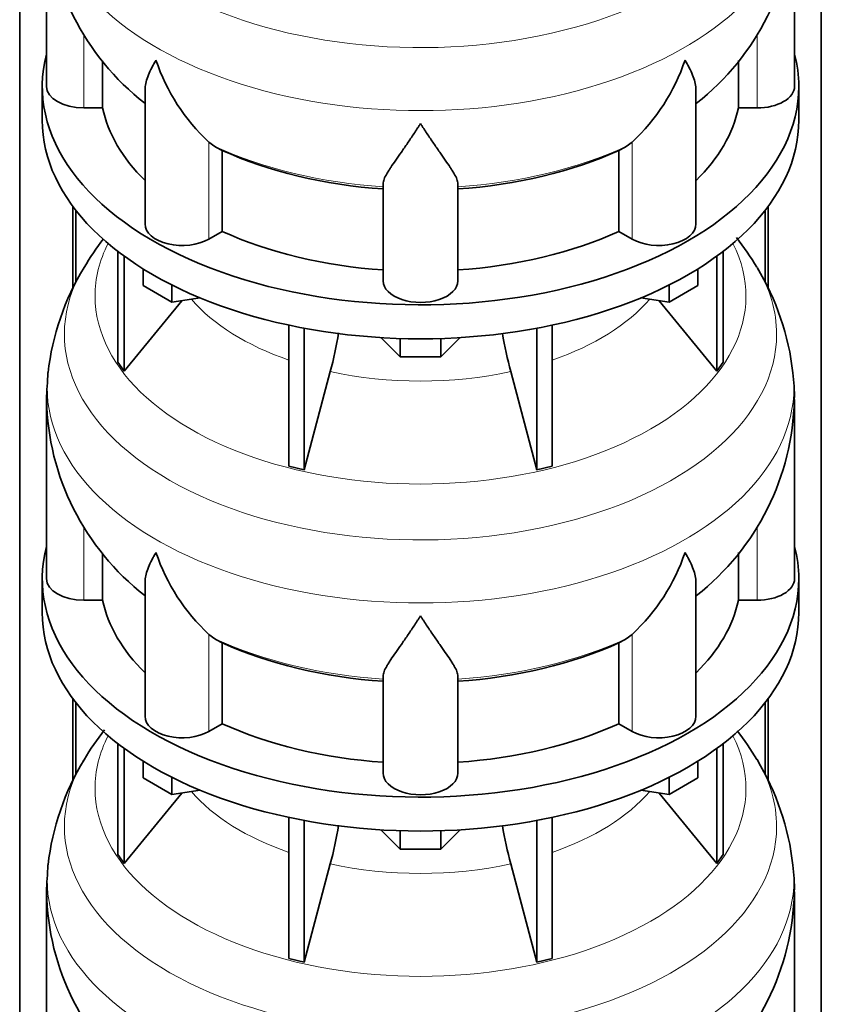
# Model space of a CAD drawing. Header units: millimetres. Extents: x 166 to 773, y -2765 to 2013.
# Tile 8 of 22: x 579 to 772, y -1330 to -1093. Entities that reach past the tile are written whole.
import ezdxf

# ---------------------------------------------------------------- set-up
doc = ezdxf.new("R2010")
doc.units = ezdxf.units.MM
doc.layers.add('LOW_134-13', color=7, linetype='Continuous')
doc.layers.add('VSI134_DIFFUSORE', color=7, linetype='Continuous')

# ---------------------------------------------------------------- blocks, each defined once
blk = doc.blocks.new('SE4')
at = {"layer": 'LOW_134-13', "color": 7, "linetype": 'Continuous', "lineweight": 35}
for p, q in [((579.14, -2497.85), (579.14, -946.16)), ((771.99, -2497.85), (771.99, -946.16)), ((591.89, -1138.07), (591.89, -1157.8)), ((759.24, -1138.07), (759.24, -1157.84)), ((592.64, -1139.06), (592.64, -1156.39)), ((758.49, -1139.06), (758.49, -1156.43)), ((591.89, -1256.47), (591.89, -1276.19)), ((759.24, -1256.47), (759.24, -1276.23)), ((592.64, -1257.46), (592.64, -1274.78)), ((758.49, -1257.46), (758.49, -1274.83))]:
    blk.add_line(p, q, dxfattribs=at)
at = {"layer": 'VSI134_DIFFUSORE', "color": 7, "linetype": 'Continuous', "lineweight": 35}
for p, q in [((585.57, -1066.21), (585.57, -1109.26)), ((765.57, -1109.26), (765.57, -1066.21)), ((599.09, -1114.46), (599.09, -1103.09)), ((752.04, -1103.01), (752.04, -1114.46)), ((584.57, -1109.26), (584.57, -1117.43)), ((609.29, -1110.17), (609.29, -1142.33)), ((741.84, -1142.33), (741.84, -1110.19)), ((766.57, -1117.43), (766.57, -1109.26)), ((594.57, -1114.46), (599.09, -1114.46)), ((752.04, -1114.46), (756.57, -1114.46)), ((626.08, -1123.71), (624.65, -1122.66)), ((627.86, -1144.16), (627.86, -1124.68)), ((723.28, -1124.68), (723.28, -1144.16)), ((726.48, -1122.66), (725.06, -1123.71)), ((666.57, -1156.03), (666.57, -1132.68)), ((684.57, -1156.03), (684.57, -1132.68)), ((624.65, -1146), (627.86, -1144.16)), ((723.28, -1144.16), (726.48, -1146)), ((602.74, -1148.93), (602.74, -1175.61)), ((604.27, -1150.07), (604.27, -1177.74)), ((746.86, -1150.07), (746.86, -1177.74)), ((748.39, -1148.93), (748.39, -1175.61)), ((608.81, -1157.19), (608.81, -1153.13)), ((742.32, -1157.19), (742.32, -1153.13)), ((615.75, -1161.19), (608.81, -1157.19)), ((615.75, -1161.19), (615.75, -1157.02)), ((735.38, -1161.19), (735.38, -1157.02)), ((742.32, -1157.19), (735.38, -1161.19)), ((622.57, -1160.14), (615.75, -1161.19)), ((735.38, -1161.19), (728.56, -1160.14)), ((604.27, -1177.74), (618.13, -1160.83)), ((733, -1160.83), (746.86, -1177.74)), ((643.87, -1166.68), (643.87, -1200.6)), ((707.26, -1166.68), (707.26, -1200.6)), ((647.56, -1167.42), (647.56, -1201.49)), ((670.66, -1174.32), (666.01, -1169.67)), ((685.12, -1169.67), (680.47, -1174.32)), ((703.57, -1167.42), (703.57, -1201.49)), ((670.66, -1174.32), (670.66, -1169.89)), ((680.47, -1174.32), (680.47, -1169.89)), ((680.47, -1174.32), (670.66, -1174.32)), ((602.74, -1175.61), (604.27, -1177.74)), ((746.86, -1177.74), (748.39, -1175.61)), ((647.56, -1201.49), (653.84, -1177.87)), ((697.29, -1177.87), (703.57, -1201.49)), ((585.57, -1184.6), (585.57, -1227.65)), ((765.57, -1227.65), (765.57, -1184.6)), ((643.87, -1200.6), (647.56, -1201.49)), ((703.57, -1201.49), (707.26, -1200.6)), ((599.09, -1232.85), (599.09, -1221.48)), ((752.04, -1221.4), (752.04, -1232.85)), ((584.57, -1227.65), (584.57, -1235.82)), ((609.29, -1228.56), (609.29, -1260.72)), ((741.84, -1260.72), (741.84, -1228.58)), ((766.57, -1235.82), (766.57, -1227.65)), ((594.57, -1232.85), (599.09, -1232.85)), ((752.04, -1232.85), (756.57, -1232.85)), ((626.08, -1242.1), (624.65, -1241.05)), ((627.86, -1262.55), (627.86, -1243.07)), ((723.28, -1243.07), (723.28, -1262.55)), ((726.48, -1241.05), (725.06, -1242.1)), ((666.57, -1274.42), (666.57, -1251.07)), ((684.57, -1274.42), (684.57, -1251.07)), ((624.65, -1264.4), (627.86, -1262.55)), ((723.28, -1262.55), (726.48, -1264.4)), ((602.74, -1267.32), (602.74, -1294)), ((604.27, -1268.47), (604.27, -1296.13)), ((746.86, -1268.47), (746.86, -1296.13)), ((748.39, -1267.32), (748.39, -1294)), ((608.81, -1275.58), (608.81, -1271.52)), ((742.32, -1275.58), (742.32, -1271.52)), ((615.75, -1279.59), (608.81, -1275.58)), ((615.75, -1279.59), (615.75, -1275.41)), ((735.38, -1279.59), (735.38, -1275.41)), ((742.32, -1275.58), (735.38, -1279.59)), ((622.57, -1278.53), (615.75, -1279.59)), ((735.38, -1279.59), (728.56, -1278.53)), ((604.27, -1296.13), (618.13, -1279.22)), ((733, -1279.22), (746.86, -1296.13)), ((643.87, -1285.07), (643.87, -1319)), ((707.26, -1285.07), (707.26, -1319)), ((647.56, -1285.81), (647.56, -1319.88)), ((670.66, -1292.72), (666.01, -1288.07)), ((685.12, -1288.07), (680.47, -1292.72)), ((703.57, -1285.81), (703.57, -1319.88)), ((670.66, -1292.72), (670.66, -1288.28)), ((680.47, -1292.72), (680.47, -1288.28)), ((680.47, -1292.72), (670.66, -1292.72)), ((602.74, -1294), (604.27, -1296.13)), ((746.86, -1296.13), (748.39, -1294)), ((647.56, -1319.88), (653.84, -1296.26)), ((697.29, -1296.26), (703.57, -1319.88)), ((585.57, -1302.99), (585.57, -1346.05)), ((765.57, -1346.05), (765.57, -1302.99)), ((643.87, -1319), (647.56, -1319.88)), ((703.57, -1319.88), (707.26, -1319))]:
    blk.add_line(p, q, dxfattribs=at)
at = {"layer": 'VSI134_DIFFUSORE', "color": 4, "linetype": 'Continuous', "lineweight": 9}
for p, q in [((594.57, -1114.46), (594.57, -1096.71)), ((756.57, -1114.46), (756.57, -1096.7)), ((624.65, -1146), (624.65, -1122.66)), ((726.48, -1146), (726.48, -1122.66)), ((594.57, -1232.85), (594.57, -1215.1)), ((756.57, -1232.85), (756.57, -1215.09)), ((624.65, -1264.4), (624.65, -1241.05)), ((726.48, -1264.4), (726.48, -1241.05))]:
    blk.add_line(p, q, dxfattribs=at)
at = {"layer": 'VSI134_DIFFUSORE', "color": 7, "linetype": 'Continuous', "lineweight": 35}
for centre, radius, start, end in [((646.72, -1065.01), 61.14, 181.132, 232.1909), ((704.26, -1065.07), 61.23, 308.0067, 358.9307), ((657.15, -1087.7), 47.73, 198.6373, 227.0857), ((693.98, -1087.7), 47.73, 312.9143, 341.3628), ((633.99, -1111.32), 14.7, 237.4509, 245.3566), ((717.15, -1111.32), 14.7, 294.6434, 302.5491), ((654.54, -1188.5), 69.74, 142.3464, 149.2085), ((696.68, -1188.48), 69.66, 30.8438, 37.9749), ((647.61, -1185.04), 62.02, 148.6936, 173.583), ((702.92, -1185.17), 62.63, 6.4516, 31.1365), ((564, -1153.55), 93.08, 344.857, 350.7337), ((785.82, -1153.76), 91.75, 189.3585, 195.2315), ((864.92, -1196.78), 279.6, 176.1675, 177.5056), ((733.93, -1183.14), 31.58, 357.3423, 9.1126), ((646.72, -1183.4), 61.14, 181.132, 232.1909), ((704.26, -1183.46), 61.23, 308.0067, 358.9307), ((657.15, -1206.09), 47.73, 198.6373, 227.0857), ((693.98, -1206.09), 47.73, 312.9143, 341.3628), ((633.99, -1229.71), 14.7, 237.4509, 245.3566), ((717.15, -1229.71), 14.7, 294.6434, 302.5491), ((654.54, -1306.89), 69.74, 142.0466, 149.2085), ((696.68, -1306.87), 69.66, 30.8438, 37.7165), ((647.61, -1303.43), 62.02, 148.6936, 173.583), ((702.92, -1303.56), 62.63, 6.4516, 31.1365), ((564, -1271.95), 93.08, 344.857, 350.7337), ((785.82, -1272.15), 91.75, 189.3585, 195.2315), ((864.92, -1315.17), 279.6, 176.1675, 177.5056), ((733.93, -1301.53), 31.58, 357.3423, 9.1126), ((646.72, -1301.79), 61.14, 181.132, 232.1909), ((704.26, -1301.86), 61.23, 308.0067, 358.9307)]:
    blk.add_arc(centre, radius, start, end, dxfattribs=at)
at = {"layer": 'VSI134_DIFFUSORE', "color": 4, "linetype": 'Continuous', "lineweight": 9}
for centre, major_axis, start_param, end_param in [((675.57, -1050.49), (85.67, 0), 2.81186, 6.283185), ((675.57, -1063.24), (-89.83, 0), 0, 3.209019), ((675.57, -1087.79), (-79.5, 0), 0.898849, 1.457346), ((675.57, -1087.79), (79.5, 0), 4.82584, 5.384336), ((675.57, -1159.69), (-78.3, 0), 0, 3.425204), ((675.57, -1159.69), (-78.3, 0), 5.999574, 6.283185), ((675.57, -1168.88), (85.67, 0), 2.81186, 6.283185), ((675.57, -1168.88), (85.67, 0), 0, 0.330126), ((675.57, -1144.57), (-61.63, 0), 0.463231, 1.030574), ((675.57, -1144.57), (61.63, 0), 5.252612, 5.819954), ((675.57, -1181.64), (-89.83, 0), 6.2156, 6.283185), ((675.57, -1181.64), (-89.83, 0), 0, 3.209019), ((675.57, -1144.57), (-61.63, 0), 1.210556, 1.931037), ((675.57, -1206.18), (-79.5, 0), 0.898849, 1.457346), ((675.57, -1206.18), (79.5, 0), 4.82584, 5.384336), ((675.57, -1278.08), (-78.3, 0), 0, 3.425204), ((675.57, -1278.08), (-78.3, 0), 5.999574, 6.283185), ((675.57, -1287.27), (85.67, 0), 2.81186, 6.283185), ((675.57, -1287.27), (85.67, 0), 0, 0.330126), ((675.57, -1262.96), (-61.63, 0), 0.463231, 1.030574), ((675.57, -1262.96), (61.63, 0), 5.252612, 5.819954), ((675.57, -1300.03), (-89.83, 0), 0, 3.209019), ((675.57, -1300.03), (-89.83, 0), 6.2156, 6.283185), ((675.57, -1262.96), (-61.63, 0), 1.210556, 1.931037)]:
    blk.add_ellipse(centre, major_axis=major_axis, ratio=0.57735, start_param=start_param, end_param=end_param, dxfattribs=at)
at = {"layer": 'VSI134_DIFFUSORE', "color": 7, "linetype": 'Continuous', "lineweight": 35}
for centre, major_axis, start_param, end_param in [((675.57, -1109.26), (91, 0), 2.993207, 6.283185), ((675.57, -1109.26), (91, 0), 0, 0.148386), ((594.57, -1109.26), (9, 0), 3.141593, 4.712389), ((756.57, -1109.26), (-9, 0), 1.570796, 3.141593), ((675.57, -1109.26), (-77, 0), 0.117151, 0.534109), ((675.57, -1109.26), (77, 0), 5.749077, 6.166034), ((675.57, -1117.43), (-91, 0), 0, 3.141593), ((675.57, -1089.78), (-77, 0), 0.902549, 1.453645), ((675.57, -1089.78), (77, 0), 4.82954, 5.380636), ((618.29, -1142.33), (9, 0), 3.141593, 5.497787), ((732.84, -1142.33), (-9, 0), 0.785398, 3.141593), ((675.57, -1109.26), (-77, 0), 0.902549, 1.453645), ((675.57, -1109.26), (77, 0), 4.82954, 5.380636), ((675.57, -1156.03), (-9, 0), 0, 3.141593), ((675.57, -1227.65), (91, 0), 2.993207, 6.283185), ((675.57, -1227.65), (91, 0), 0, 0.148386), ((594.57, -1227.65), (9, 0), 3.141593, 4.712389), ((756.57, -1227.65), (-9, 0), 1.570796, 3.141593), ((675.57, -1227.65), (-77, 0), 0.117151, 0.534109), ((675.57, -1227.65), (77, 0), 5.749077, 6.166034), ((675.57, -1235.82), (-91, 0), 0, 3.141593), ((675.57, -1208.18), (-77, 0), 0.902549, 1.453645), ((675.57, -1208.18), (77, 0), 4.82954, 5.380636), ((618.29, -1260.72), (9, 0), 3.141593, 5.497787), ((732.84, -1260.72), (-9, 0), 0.785398, 3.141593), ((675.57, -1227.65), (-77, 0), 0.902549, 1.453645), ((675.57, -1227.65), (77, 0), 4.82954, 5.380636), ((675.57, -1274.42), (-9, 0), 0, 3.141593)]:
    blk.add_ellipse(centre, major_axis=major_axis, ratio=0.57735, start_param=start_param, end_param=end_param, dxfattribs=at)
for points, knots in [([(609.29, -1110.19), (609.29, -1110.03), (609.3, -1109.87), (609.38, -1108.69), (609.67, -1107.64), (610.34, -1105.96), (610.6, -1105.39), (611.06, -1104.5), (611.22, -1104.2), (611.47, -1103.74), (611.6, -1103.51), (611.74, -1103.27), (611.83, -1103.11), (611.88, -1103.03), (611.93, -1102.95)], [0.4600931, 0.4600931, 0.4600931, 0.4600931, 0.5, 0.5, 0.75, 0.75, 0.875, 0.875, 0.9375, 0.9375, 0.96875, 0.984375, 0.984375, 1, 1, 1, 1]), ([(741.84, -1110.2), (741.84, -1110.05), (741.84, -1109.89), (741.79, -1109.23), (741.7, -1108.72), (741.43, -1107.65), (741.25, -1107.11), (740.8, -1105.98), (740.53, -1105.4), (740.08, -1104.5), (739.92, -1104.2), (739.66, -1103.74), (739.57, -1103.58), (739.39, -1103.27), (739.3, -1103.11), (739.21, -1102.95)], [0.4604904, 0.4604904, 0.4604904, 0.4604904, 0.5, 0.5, 0.625, 0.625, 0.75, 0.75, 0.875, 0.875, 0.9375, 0.9375, 0.96875, 0.96875, 1, 1, 1, 1]), ([(675.57, -1118.17), (675.43, -1118.39), (675.3, -1118.6), (675.03, -1119.02), (674.9, -1119.22), (674.5, -1119.84), (674.24, -1120.25), (673.45, -1121.44), (672.94, -1122.2), (671.92, -1123.68), (671.43, -1124.39), (670.48, -1125.75), (670.03, -1126.39), (669.18, -1127.61), (668.79, -1128.19), (668.25, -1129.01), (668.08, -1129.28), (667.75, -1129.79), (667.6, -1130.04), (667.19, -1130.76), (666.97, -1131.2), (666.66, -1132), (666.57, -1132.36), (666.57, -1132.68)], [0, 0, 0, 0, 0.03125, 0.03125, 0.0625, 0.0625, 0.125, 0.125, 0.25, 0.25, 0.375, 0.375, 0.5, 0.5, 0.625, 0.625, 0.6875, 0.6875, 0.75, 0.75, 0.875, 0.875, 1, 1, 1, 1]), ([(684.57, -1132.68), (684.57, -1132.36), (684.48, -1132), (684.16, -1131.2), (683.94, -1130.76), (683.53, -1130.04), (683.38, -1129.79), (683.06, -1129.28), (682.89, -1129.01), (682.35, -1128.19), (681.95, -1127.61), (681.1, -1126.39), (680.65, -1125.75), (679.71, -1124.4), (679.21, -1123.69), (678.2, -1122.21), (677.68, -1121.44), (676.89, -1120.25), (676.63, -1119.84), (676.23, -1119.23), (676.1, -1119.02), (675.83, -1118.6), (675.7, -1118.38), (675.57, -1118.17)], [0, 0, 0, 0, 0.125, 0.125, 0.25, 0.25, 0.3125, 0.3125, 0.375, 0.375, 0.5, 0.5, 0.625, 0.625, 0.75, 0.75, 0.875, 0.875, 0.9375, 0.9375, 0.96875, 0.96875, 1, 1, 1, 1]), ([(609.29, -1228.58), (609.29, -1228.42), (609.3, -1228.26), (609.38, -1227.08), (609.67, -1226.03), (610.34, -1224.36), (610.6, -1223.78), (611.06, -1222.89), (611.22, -1222.59), (611.47, -1222.13), (611.6, -1221.9), (611.74, -1221.66), (611.83, -1221.5), (611.88, -1221.42), (611.93, -1221.35)], [0.4600931, 0.4600931, 0.4600931, 0.4600931, 0.5, 0.5, 0.75, 0.75, 0.875, 0.875, 0.9375, 0.9375, 0.96875, 0.984375, 0.984375, 1, 1, 1, 1]), ([(741.84, -1228.59), (741.84, -1228.44), (741.84, -1228.28), (741.79, -1227.62), (741.7, -1227.11), (741.43, -1226.05), (741.25, -1225.5), (740.8, -1224.37), (740.53, -1223.79), (740.08, -1222.9), (739.92, -1222.59), (739.66, -1222.13), (739.57, -1221.98), (739.39, -1221.66), (739.3, -1221.5), (739.21, -1221.35)], [0.4604904, 0.4604904, 0.4604904, 0.4604904, 0.5, 0.5, 0.625, 0.625, 0.75, 0.75, 0.875, 0.875, 0.9375, 0.9375, 0.96875, 0.96875, 1, 1, 1, 1]), ([(675.57, -1236.57), (675.43, -1236.78), (675.3, -1236.99), (675.03, -1237.41), (674.9, -1237.62), (674.5, -1238.23), (674.24, -1238.64), (673.45, -1239.83), (672.94, -1240.6), (671.92, -1242.07), (671.43, -1242.79), (670.48, -1244.14), (670.03, -1244.78), (669.18, -1246), (668.79, -1246.58), (668.25, -1247.4), (668.08, -1247.67), (667.75, -1248.18), (667.6, -1248.43), (667.19, -1249.15), (666.97, -1249.59), (666.66, -1250.39), (666.57, -1250.75), (666.57, -1251.07)], [0, 0, 0, 0, 0.03125, 0.03125, 0.0625, 0.0625, 0.125, 0.125, 0.25, 0.25, 0.375, 0.375, 0.5, 0.5, 0.625, 0.625, 0.6875, 0.6875, 0.75, 0.75, 0.875, 0.875, 1, 1, 1, 1]), ([(684.57, -1251.07), (684.57, -1250.75), (684.48, -1250.39), (684.16, -1249.59), (683.94, -1249.15), (683.53, -1248.43), (683.38, -1248.18), (683.06, -1247.67), (682.89, -1247.4), (682.35, -1246.58), (681.95, -1246), (681.1, -1244.78), (680.65, -1244.14), (679.71, -1242.79), (679.21, -1242.08), (678.2, -1240.6), (677.68, -1239.83), (676.89, -1238.64), (676.63, -1238.24), (676.23, -1237.62), (676.1, -1237.41), (675.83, -1236.99), (675.7, -1236.78), (675.57, -1236.57)], [0, 0, 0, 0, 0.125, 0.125, 0.25, 0.25, 0.3125, 0.3125, 0.375, 0.375, 0.5, 0.5, 0.625, 0.625, 0.75, 0.75, 0.875, 0.875, 0.9375, 0.9375, 0.96875, 0.96875, 1, 1, 1, 1])]:
    blk.add_open_spline(points, degree=3, knots=knots, dxfattribs=at)

msp = doc.modelspace()

# ---------------------------------------------------------------- block references
msp.add_blockref('SE4', (0, 0))

doc.saveas('drawing.dxf')
